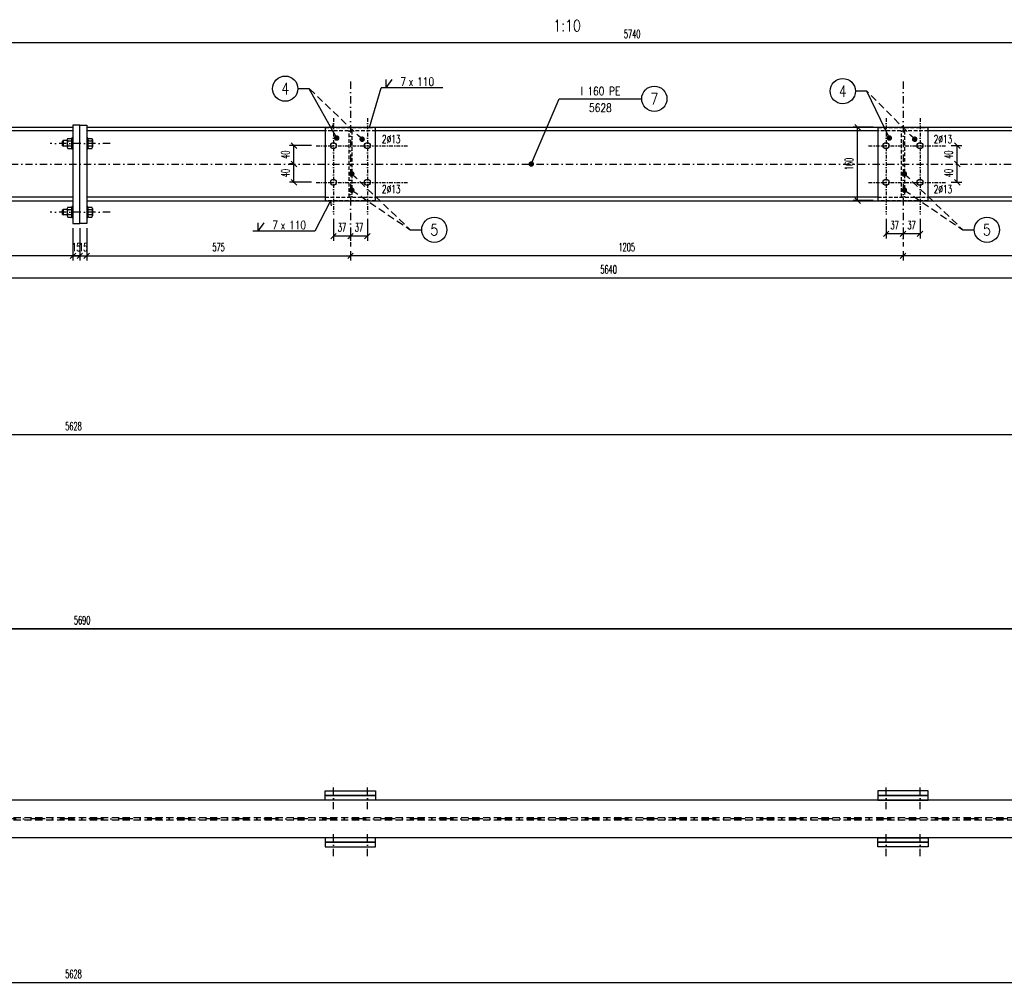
# Model space of a CAD drawing. Header units: millimetres. Extents: x -228255 to 14536, y -140109 to 119945.
# Tile 89 of 123: x -115600 to -113453, y 39264 to 41375. Entities that reach past the tile are written whole.
import ezdxf
from ezdxf.enums import TextEntityAlignment as Align

# ---------------------------------------------------------------- set-up
doc = ezdxf.new("R2010")
doc.units = ezdxf.units.MM
doc.header["$LTSCALE"] = 2.5
for name, pattern in [('DASHDOT', [25.4, 12.7, -6.35, 0, -6.35]), ('DASHDOT2', [12.7, 6.35, -3.175, 0, -3.175]), ('DASHED', [19.05, 12.7, -6.35]), ('DASHED2', [9.525, 6.35, -3.175])]:
    doc.linetypes.add(name, pattern=pattern)
for name, color, linetype in [('Gruba', 6, 'Continuous'), ('Laczniki', 30, 'Continuous'), ('Opisy_stal', 7, 'Continuous'), ('Osie', 134, 'DASHDOT'), ('Osie_stal', 221, 'DASHDOT2'), ('stal', 4, 'Continuous'), ('Stal_nw', 181, 'DASHED2'), ('Tekst', 31, 'Continuous'), ('Wymiary', 86, 'Continuous')]:
    doc.layers.add(name, color=color, linetype=linetype)
doc.styles.get("Standard").update_dxf_attribs({"font": 'romans.shx', "width": 0.65})
doc.styles.add('style1', font='romand.shx', dxfattribs={"width": 0.8})
doc.styles.add('style3', font='romans.shx', dxfattribs={"width": 0.5})
doc.dimstyles.new('Skala_10', dxfattribs={"dimtxt": 18, "dimasz": 12, "dimexe": 10, "dimexo": 10, "dimgap": 10, "dimtad": 1, "dimdec": 0, "dimdsep": 46, "dimtxsty": 'style3', "dimblk": 'OBLIQUE', "dimcen": 0, "dimdle": 1, "dimclrd": 256, "dimclre": 256, "dimclrt": 31, "dimadec": 1, "dimazin": 0, "dimtfac": 1, "dimtdec": 0, "dimtix": 1, "dimtmove": 2, "dimatfit": 0, "dimldrblk": 'DOT', "dimfxl": 1, "dimtolj": 1, "dimtzin": 0, "dimlwd": -1, "dimlwe": -1, "dimarcsym": 0})
doc.dimstyles.new('Skala_10$7', dxfattribs={"dimscale": 0, "dimtxt": 18, "dimasz": 12, "dimexe": 10, "dimexo": 15, "dimgap": 5, "dimtad": 1, "dimdec": 0, "dimrnd": 0.5, "dimzin": 9, "dimdsep": 46, "dimtxsty": 'Standard', "dimblk1": 'OBLIQUE', "dimblk2": 'OBLIQUE', "dimsah": 1, "dimcen": 10, "dimdle": 10, "dimclrt": 31, "dimadec": 0, "dimazin": 0, "dimtfac": 1, "dimtdec": 0, "dimtmove": 2, "dimatfit": 3, "dimldrblk": 'DOT', "dimfxl": 1, "dimtolj": 1, "dimtzin": 9, "dimarcsym": 0})

# ---------------------------------------------------------------- blocks, each defined once
blk = doc.blocks.new('_Oblique')
at = {"color": 0, "linetype": 'ByBlock', "lineweight": -2}
blk.add_line((-0.5, -0.5), (0.5, 0.5), dxfattribs=at)
blk = doc.blocks.new('*D241')
at = {"layer": 'Defpoints', "color": 0, "ltscale": 0.5, "transparency": 16777216}
for p in [(-113674, 40880.1), (-112619, 40890.8), (-113674, 40859.6)]:
    blk.add_point(p, dxfattribs=at)
at = {"layer": 'Wymiary', "ltscale": 0.5, "transparency": 16777216}
for p, q in [((-112619, 40880.8), (-112619, 40849.6)), ((-112618, 40859.6), (-113675, 40859.6)), ((-113674, 40870.1), (-113674, 40849.6))]:
    blk.add_line(p, q, dxfattribs=at)
at = {"layer": 'Wymiary', "ltscale": 0.5, "transparency": 16777216, "xscale": 12, "yscale": 12, "zscale": 12, "rotation": 180}
blk.add_blockref('_Oblique', (-113674, 40859.6), dxfattribs=at)
at = {"layer": 'Wymiary', "ltscale": 0.5, "transparency": 16777216, "xscale": 12, "yscale": 12, "zscale": 12}
blk.add_blockref('_Oblique', (-112619, 40859.6), dxfattribs=at)
at = {"layer": 'Wymiary', "color": 31, "ltscale": 0.5, "transparency": 16777216, "insert": (-113146.5, 40878.6), "char_height": 18, "attachment_point": 5, "style": 'style3'}
blk.add_mtext('\\A1;1055', dxfattribs=at)
blk = doc.blocks.new('_Dot')
at = {"color": 0, "linetype": 'ByBlock', "lineweight": -2}
blk.add_line((-0.5, 0), (-1, 0), dxfattribs=at)
at = {"color": 0, "linetype": 'ByBlock', "const_width": 0.5}
blk.add_lwpolyline([(-0.25, 0, 1), (0.25, 0, 1)], format="xyb", close=True, dxfattribs=at)
blk = doc.blocks.new('*D242')
at = {"layer": 'Defpoints', "color": 0, "ltscale": 0.5, "transparency": 16777216}
for p in [(-114879, 40880.1), (-113674, 40880.1), (-114879, 40859.6)]:
    blk.add_point(p, dxfattribs=at)
at = {"layer": 'Wymiary', "ltscale": 0.5, "transparency": 16777216}
for p, q in [((-113673, 40859.6), (-114880, 40859.6)), ((-114879, 40870.1), (-114879, 40849.6)), ((-113674, 40870.1), (-113674, 40849.6))]:
    blk.add_line(p, q, dxfattribs=at)
at = {"layer": 'Wymiary', "ltscale": 0.5, "transparency": 16777216, "xscale": 12, "yscale": 12, "zscale": 12, "rotation": 180}
blk.add_blockref('_Oblique', (-114879, 40859.6), dxfattribs=at)
at = {"layer": 'Wymiary', "ltscale": 0.5, "transparency": 16777216, "xscale": 12, "yscale": 12, "zscale": 12}
blk.add_blockref('_Oblique', (-113674, 40859.6), dxfattribs=at)
at = {"layer": 'Wymiary', "color": 31, "ltscale": 0.5, "transparency": 16777216, "insert": (-114276.5, 40878.6), "char_height": 18, "attachment_point": 5, "style": 'style3'}
blk.add_mtext('\\A1;1205', dxfattribs=at)
blk = doc.blocks.new('*D243')
at = {"layer": 'Defpoints', "color": 0, "ltscale": 0.5, "transparency": 16777216}
for p in [(-118297, 40976.1), (-115484, 40930.1), (-118297, 40859.6)]:
    blk.add_point(p, dxfattribs=at)
at = {"layer": 'Wymiary', "ltscale": 0.5, "transparency": 16777216}
for p, q in [((-118297, 40966.1), (-118297, 40849.6)), ((-115484, 40920.1), (-115484, 40849.6)), ((-115483, 40859.6), (-118298, 40859.6))]:
    blk.add_line(p, q, dxfattribs=at)
at = {"layer": 'Wymiary', "ltscale": 0.5, "transparency": 16777216, "xscale": 12, "yscale": 12, "zscale": 12, "rotation": 180}
blk.add_blockref('_Oblique', (-118297, 40859.6), dxfattribs=at)
at = {"layer": 'Wymiary', "ltscale": 0.5, "transparency": 16777216, "xscale": 12, "yscale": 12, "zscale": 12}
blk.add_blockref('_Oblique', (-115484, 40859.6), dxfattribs=at)
at = {"layer": 'Wymiary', "color": 31, "ltscale": 0.5, "transparency": 16777216, "insert": (-116890.5, 40878.6), "char_height": 18, "attachment_point": 5, "style": 'style3'}
blk.add_mtext('\\A1;2813', dxfattribs=at)
blk = doc.blocks.new('*D245')
at = {"layer": 'Defpoints', "color": 0, "ltscale": 0.5, "transparency": 16777216}
for p in [(-113637, 40950.1), (-113674, 40921.7), (-113674, 40907.7)]:
    blk.add_point(p, dxfattribs=at)
at = {"layer": 'Wymiary', "ltscale": 0.5, "transparency": 16777216}
for p, q in [((-113637, 40940.1), (-113637, 40897.7)), ((-113636, 40907.7), (-113675, 40907.7)), ((-113674, 40911.7), (-113674, 40897.7))]:
    blk.add_line(p, q, dxfattribs=at)
at = {"layer": 'Wymiary', "ltscale": 0.5, "transparency": 16777216, "xscale": 12, "yscale": 12, "zscale": 12, "rotation": 180}
blk.add_blockref('_Oblique', (-113674, 40907.7), dxfattribs=at)
at = {"layer": 'Wymiary', "ltscale": 0.5, "transparency": 16777216, "xscale": 12, "yscale": 12, "zscale": 12}
blk.add_blockref('_Oblique', (-113637, 40907.7), dxfattribs=at)
at = {"layer": 'Wymiary', "color": 31, "ltscale": 0.5, "transparency": 16777216, "insert": (-113655.5, 40926.7), "char_height": 18, "attachment_point": 5, "style": 'style3'}
blk.add_mtext('\\A1;37', dxfattribs=at)
blk = doc.blocks.new('*D246')
at = {"layer": 'Defpoints', "color": 0, "ltscale": 0.5, "transparency": 16777216}
for p in [(-113711, 40950.1), (-113711, 40907.7), (-113674, 40921.7)]:
    blk.add_point(p, dxfattribs=at)
at = {"layer": 'Wymiary', "ltscale": 0.5, "transparency": 16777216}
for p, q in [((-113711, 40940.1), (-113711, 40897.7)), ((-113673, 40907.7), (-113712, 40907.7)), ((-113674, 40911.7), (-113674, 40897.7))]:
    blk.add_line(p, q, dxfattribs=at)
at = {"layer": 'Wymiary', "ltscale": 0.5, "transparency": 16777216, "xscale": 12, "yscale": 12, "zscale": 12, "rotation": 180}
blk.add_blockref('_Oblique', (-113711, 40907.7), dxfattribs=at)
at = {"layer": 'Wymiary', "ltscale": 0.5, "transparency": 16777216, "xscale": 12, "yscale": 12, "zscale": 12}
blk.add_blockref('_Oblique', (-113674, 40907.7), dxfattribs=at)
at = {"layer": 'Wymiary', "color": 31, "ltscale": 0.5, "transparency": 16777216, "insert": (-113692.5, 40926.7), "char_height": 18, "attachment_point": 5, "style": 'style3'}
blk.add_mtext('\\A1;37', dxfattribs=at)
blk = doc.blocks.new('*D247')
at = {"layer": 'Defpoints', "color": 0, "ltscale": 0.5, "transparency": 16777216}
for p in [(-114842, 40950.1), (-114879, 40918.9), (-114879, 40902.7)]:
    blk.add_point(p, dxfattribs=at)
at = {"layer": 'Wymiary', "ltscale": 0.5, "transparency": 16777216}
for p, q in [((-114842, 40940.1), (-114842, 40892.7)), ((-114841, 40902.7), (-114880, 40902.7)), ((-114879, 40908.9), (-114879, 40892.7))]:
    blk.add_line(p, q, dxfattribs=at)
at = {"layer": 'Wymiary', "ltscale": 0.5, "transparency": 16777216, "xscale": 12, "yscale": 12, "zscale": 12, "rotation": 180}
blk.add_blockref('_Oblique', (-114879, 40902.7), dxfattribs=at)
at = {"layer": 'Wymiary', "ltscale": 0.5, "transparency": 16777216, "xscale": 12, "yscale": 12, "zscale": 12}
blk.add_blockref('_Oblique', (-114842, 40902.7), dxfattribs=at)
at = {"layer": 'Wymiary', "color": 31, "ltscale": 0.5, "transparency": 16777216, "insert": (-114860.5, 40921.7), "char_height": 18, "attachment_point": 5, "style": 'style3'}
blk.add_mtext('\\A1;37', dxfattribs=at)
blk = doc.blocks.new('*D248')
at = {"layer": 'Defpoints', "color": 0, "ltscale": 0.5, "transparency": 16777216}
for p in [(-114916, 40950.1), (-114916, 40902.7), (-114879, 40918.9)]:
    blk.add_point(p, dxfattribs=at)
at = {"layer": 'Wymiary', "ltscale": 0.5, "transparency": 16777216}
for p, q in [((-114916, 40940.1), (-114916, 40892.7)), ((-114878, 40902.7), (-114917, 40902.7)), ((-114879, 40908.9), (-114879, 40892.7))]:
    blk.add_line(p, q, dxfattribs=at)
at = {"layer": 'Wymiary', "ltscale": 0.5, "transparency": 16777216, "xscale": 12, "yscale": 12, "zscale": 12, "rotation": 180}
blk.add_blockref('_Oblique', (-114916, 40902.7), dxfattribs=at)
at = {"layer": 'Wymiary', "ltscale": 0.5, "transparency": 16777216, "xscale": 12, "yscale": 12, "zscale": 12}
blk.add_blockref('_Oblique', (-114879, 40902.7), dxfattribs=at)
at = {"layer": 'Wymiary', "color": 31, "ltscale": 0.5, "transparency": 16777216, "insert": (-114897.5, 40921.7), "char_height": 18, "attachment_point": 5, "style": 'style3'}
blk.add_mtext('\\A1;37', dxfattribs=at)
blk = doc.blocks.new('*D249')
at = {"layer": 'Defpoints', "color": 0, "ltscale": 0.5, "transparency": 16777216}
for p in [(-113555.8, 41060.1), (-113555.8, 41060.1), (-113579, 41020.1)]:
    blk.add_point(p, dxfattribs=at)
at = {"layer": 'Wymiary', "ltscale": 0.5, "transparency": 16777216}
for p, q in [((-113555.8, 41019.1), (-113555.8, 41061.1)), ((-113569, 41020.1), (-113545.8, 41020.1))]:
    blk.add_line(p, q, dxfattribs=at)
at = {"layer": 'Wymiary', "ltscale": 0.5, "transparency": 16777216, "xscale": 12, "yscale": 12, "zscale": 12}
for p, rotation in [((-113555.8, 41060.1), 90), ((-113555.8, 41020.1), 270)]:
    blk.add_blockref('_Oblique', p, dxfattribs=dict(at, rotation=rotation))
at = {"layer": 'Wymiary', "color": 31, "ltscale": 0.5, "transparency": 16777216, "insert": (-113574.8, 41040.1), "char_height": 18, "attachment_point": 5, "rotation": 90, "style": 'style3'}
blk.add_mtext('\\A1;40', dxfattribs=at)
blk = doc.blocks.new('*D250')
at = {"layer": 'Defpoints', "color": 0, "ltscale": 0.5, "transparency": 16777216}
for p in [(-113579, 41100.1), (-113555.8, 41100.1), (-113555.8, 41060.1)]:
    blk.add_point(p, dxfattribs=at)
at = {"layer": 'Wymiary', "ltscale": 0.5, "transparency": 16777216}
for p, q in [((-113569, 41100.1), (-113545.8, 41100.1)), ((-113555.8, 41059.1), (-113555.8, 41101.1))]:
    blk.add_line(p, q, dxfattribs=at)
at = {"layer": 'Wymiary', "ltscale": 0.5, "transparency": 16777216, "xscale": 12, "yscale": 12, "zscale": 12}
for p, rotation in [((-113555.8, 41100.1), 90), ((-113555.8, 41060.1), 270)]:
    blk.add_blockref('_Oblique', p, dxfattribs=dict(at, rotation=rotation))
at = {"layer": 'Wymiary', "color": 31, "ltscale": 0.5, "transparency": 16777216, "insert": (-113574.8, 41080.1), "char_height": 18, "attachment_point": 5, "rotation": 90, "style": 'style3'}
blk.add_mtext('\\A1;40', dxfattribs=at)
blk = doc.blocks.new('*D251')
at = {"layer": 'Defpoints', "color": 0, "ltscale": 0.5, "transparency": 16777216}
for p in [(-115002.1, 41060.1), (-114995.4, 41060.1), (-114954, 41020.1)]:
    blk.add_point(p, dxfattribs=at)
at = {"layer": 'Wymiary', "ltscale": 0.5, "transparency": 16777216}
for p, q in [((-115005.4, 41060.1), (-115012.1, 41060.1)), ((-115002.1, 41019.1), (-115002.1, 41061.1)), ((-114964, 41020.1), (-115012.1, 41020.1))]:
    blk.add_line(p, q, dxfattribs=at)
at = {"layer": 'Wymiary', "ltscale": 0.5, "transparency": 16777216, "xscale": 12, "yscale": 12, "zscale": 12}
for p, rotation in [((-115002.1, 41060.1), 90), ((-115002.1, 41020.1), 270)]:
    blk.add_blockref('_Oblique', p, dxfattribs=dict(at, rotation=rotation))
at = {"layer": 'Wymiary', "color": 31, "ltscale": 0.5, "transparency": 16777216, "insert": (-115021.1, 41040.1), "char_height": 18, "attachment_point": 5, "rotation": 90, "style": 'style3'}
blk.add_mtext('\\A1;40', dxfattribs=at)
blk = doc.blocks.new('*D252')
at = {"layer": 'Defpoints', "color": 0, "ltscale": 0.5, "transparency": 16777216}
for p in [(-115002.1, 41100.1), (-114954, 41100.1), (-114995.4, 41060.1)]:
    blk.add_point(p, dxfattribs=at)
at = {"layer": 'Wymiary', "ltscale": 0.5, "transparency": 16777216}
for p, q in [((-114964, 41100.1), (-115012.1, 41100.1)), ((-115002.1, 41059.1), (-115002.1, 41101.1)), ((-115005.4, 41060.1), (-115012.1, 41060.1))]:
    blk.add_line(p, q, dxfattribs=at)
at = {"layer": 'Wymiary', "ltscale": 0.5, "transparency": 16777216, "xscale": 12, "yscale": 12, "zscale": 12}
for p, rotation in [((-115002.1, 41100.1), 90), ((-115002.1, 41060.1), 270)]:
    blk.add_blockref('_Oblique', p, dxfattribs=dict(at, rotation=rotation))
at = {"layer": 'Wymiary', "color": 31, "ltscale": 0.5, "transparency": 16777216, "insert": (-115021.1, 41080.1), "char_height": 18, "attachment_point": 5, "rotation": 90, "style": 'style3'}
blk.add_mtext('\\A1;40', dxfattribs=at)
blk = doc.blocks.new('Op_el_prawy')
at = {"color": 7}
blk.add_line((0, 0), (180, 0), dxfattribs=at)
blk.add_circle((207.5, 0), 27.5, dxfattribs=at)
at = {"color": 31, "width": 0.8}
for tag, p in [('ZK_120X120X5', (90, 7.803)), ('1000', (90, -28.62))]:
    blk.add_attdef(tag, text='', height=18, dxfattribs=at).set_placement(p, align=Align.CENTER)
blk.add_attdef('22', text='', height=25, dxfattribs=at).set_placement((207.5, 0), align=Align.MIDDLE)
blk = doc.blocks.new('*D253')
at = {"layer": 'Defpoints', "color": 0, "ltscale": 0.5, "transparency": 16777216}
for p in [(-113773, 41140.1), (-113729, 41140.1), (-113729, 40980.1)]:
    blk.add_point(p, dxfattribs=at)
at = {"layer": 'Wymiary', "ltscale": 0.5, "transparency": 16777216}
for p, q in [((-113739, 41140.1), (-113783, 41140.1)), ((-113773, 40979.1), (-113773, 41141.1)), ((-113739, 40980.1), (-113783, 40980.1))]:
    blk.add_line(p, q, dxfattribs=at)
at = {"layer": 'Wymiary', "ltscale": 0.5, "transparency": 16777216, "xscale": 12, "yscale": 12, "zscale": 12}
for p, rotation in [((-113773, 41140.1), 90), ((-113773, 40980.1), 270)]:
    blk.add_blockref('_Oblique', p, dxfattribs=dict(at, rotation=rotation))
at = {"layer": 'Wymiary', "color": 31, "ltscale": 0.5, "transparency": 16777216, "insert": (-113792, 41060.1), "char_height": 18, "attachment_point": 5, "rotation": 90, "style": 'style3'}
blk.add_mtext('\\A1;160', dxfattribs=at)
blk = doc.blocks.new('Elem_prawy')
at = {"color": 7}
blk.add_line((0, 0), (25, 0), dxfattribs=at)
blk.add_circle((52.5, 0), 27.5, dxfattribs=at)
at = {"color": 31, "width": 0.8}
blk.add_attdef('22', text='', height=25, dxfattribs=at).set_placement((52.5, 0), align=Align.MIDDLE)
blk = doc.blocks.new('pol_V_lewa')
at = {"color": 7}
for p, q in [((0, 0), (-135, 0)), ((-124, 0), (-110.5, 18)), ((-124, 0), (-124, 18))]:
    blk.add_line(p, q, dxfattribs=at)
at = {"color": 31, "width": 0.8}
blk.add_text('x', height=18, dxfattribs=at).set_placement((-74.9, 4.5))
blk.add_attdef('22', text='', height=18, dxfattribs=at).set_placement((-80.5, 4.5), align=Align.RIGHT)
blk.add_attdef('9999', (-56.2, 4.5), '', height=18, dxfattribs=at)
blk = doc.blocks.new('pol_V_prawa')
at = {"color": 7}
for p, q in [((135, 0), (0, 0)), ((11, 0), (24.5, 18)), ((11, 0), (11, 18))]:
    blk.add_line(p, q, dxfattribs=at)
at = {"color": 31, "width": 0.8}
blk.add_text('x', height=18, dxfattribs=at).set_placement((60.1, 4.5))
blk.add_attdef('22', text='', height=18, dxfattribs=at).set_placement((54.5, 4.5), align=Align.RIGHT)
blk.add_attdef('9999', (78.8, 4.5), '', height=18, dxfattribs=at)
blk = doc.blocks.new('Elem_lewy')
at = {"color": 7}
blk.add_line((0, 0), (-25, 0), dxfattribs=at)
blk.add_circle((-52.5, 0), 27.5, dxfattribs=at)
at = {"color": 31, "width": 0.8}
blk.add_attdef('22', text='', height=25, dxfattribs=at).set_placement((-52.5, 0), align=Align.MIDDLE)
blk = doc.blocks.new('*D261')
at = {"layer": 'Defpoints', "color": 0, "ltscale": 0.5, "transparency": 16777216}
for p in [(-118309, 40976.1), (-112669, 40826.3), (-118309, 40811)]:
    blk.add_point(p, dxfattribs=at)
at = {"layer": 'Wymiary', "ltscale": 0.5, "transparency": 16777216}
for p, q in [((-118309, 40966.1), (-118309, 40801)), ((-112669, 40816.3), (-112669, 40801)), ((-112668, 40811), (-118310, 40811))]:
    blk.add_line(p, q, dxfattribs=at)
at = {"layer": 'Wymiary', "ltscale": 0.5, "transparency": 16777216, "xscale": 12, "yscale": 12, "zscale": 12, "rotation": 180}
blk.add_blockref('_Oblique', (-118309, 40811), dxfattribs=at)
at = {"layer": 'Wymiary', "ltscale": 0.5, "transparency": 16777216, "xscale": 12, "yscale": 12, "zscale": 12}
blk.add_blockref('_Oblique', (-112669, 40811), dxfattribs=at)
at = {"layer": 'Wymiary', "color": 31, "ltscale": 0.5, "transparency": 16777216, "insert": (-114316, 40830), "char_height": 18, "attachment_point": 5, "style": 'style3'}
blk.add_mtext('\\A1;5640', dxfattribs=at)
blk = doc.blocks.new('*D263')
at = {"layer": 'Defpoints', "color": 0, "ltscale": 0.5, "transparency": 16777216}
for p in [(-118309, 40976.1), (-112619, 40090), (-118309, 40045.7)]:
    blk.add_point(p, dxfattribs=at)
at = {"layer": 'Wymiary', "ltscale": 0.5, "transparency": 16777216}
for p, q in [((-118309, 40966.1), (-118309, 40035.7)), ((-112619, 40080), (-112619, 40035.7)), ((-112618, 40045.7), (-118310, 40045.7))]:
    blk.add_line(p, q, dxfattribs=at)
at = {"layer": 'Wymiary', "ltscale": 0.5, "transparency": 16777216, "xscale": 12, "yscale": 12, "zscale": 12, "rotation": 180}
blk.add_blockref('_Oblique', (-118309, 40045.7), dxfattribs=at)
at = {"layer": 'Wymiary', "ltscale": 0.5, "transparency": 16777216, "xscale": 12, "yscale": 12, "zscale": 12}
blk.add_blockref('_Oblique', (-112619, 40045.7), dxfattribs=at)
at = {"layer": 'Wymiary', "color": 31, "ltscale": 0.5, "transparency": 16777216, "insert": (-115464, 40064.7), "char_height": 18, "attachment_point": 5, "style": 'style3'}
blk.add_mtext('\\A1;5690', dxfattribs=at)
blk = doc.blocks.new('*D264')
at = {"layer": 'Defpoints', "color": 0, "ltscale": 0.5, "transparency": 16777216}
for p in [(-118309, 40976.1), (-112619, 40090), (-112619, 40045.7)]:
    blk.add_point(p, dxfattribs=at)
at = {"layer": 'Wymiary', "ltscale": 0.5, "transparency": 16777216}
for p, q in [((-118309, 40966.1), (-118309, 40035.7)), ((-112619, 40080), (-112619, 40035.7)), ((-118310, 40045.7), (-112618, 40045.7))]:
    blk.add_line(p, q, dxfattribs=at)
at = {"layer": 'Wymiary', "ltscale": 0.5, "transparency": 16777216, "xscale": 12, "yscale": 12, "zscale": 12, "rotation": 180}
blk.add_blockref('_Oblique', (-118309, 40045.7), dxfattribs=at)
at = {"layer": 'Wymiary', "ltscale": 0.5, "transparency": 16777216, "xscale": 12, "yscale": 12, "zscale": 12}
blk.add_blockref('_Oblique', (-112619, 40045.7), dxfattribs=at)
at = {"layer": 'Wymiary', "color": 31, "ltscale": 0.5, "transparency": 16777216, "insert": (-115464, 40064.7), "char_height": 18, "attachment_point": 5, "style": 'style3'}
blk.add_mtext('\\A1;5690', dxfattribs=at)
blk = doc.blocks.new('*D265')
at = {"layer": 'Defpoints', "color": 0, "ltscale": 0.5, "transparency": 16777216}
for p in [(-118309, 41324.6), (-118309, 41145.1), (-112569, 41155.1)]:
    blk.add_point(p, dxfattribs=at)
at = {"layer": 'Wymiary', "ltscale": 0.5, "transparency": 16777216}
for p, q in [((-118309, 41155.1), (-118309, 41334.6)), ((-112569, 41165.1), (-112569, 41334.6)), ((-112568, 41324.6), (-118310, 41324.6))]:
    blk.add_line(p, q, dxfattribs=at)
at = {"layer": 'Wymiary', "ltscale": 0.5, "transparency": 16777216, "xscale": 12, "yscale": 12, "zscale": 12, "rotation": 180}
blk.add_blockref('_Oblique', (-118309, 41324.6), dxfattribs=at)
at = {"layer": 'Wymiary', "ltscale": 0.5, "transparency": 16777216, "xscale": 12, "yscale": 12, "zscale": 12}
blk.add_blockref('_Oblique', (-112569, 41324.6), dxfattribs=at)
at = {"layer": 'Wymiary', "color": 31, "ltscale": 0.5, "transparency": 16777216, "insert": (-114264.7, 41343.6), "char_height": 18, "attachment_point": 5, "style": 'style3'}
blk.add_mtext('\\A1;5740', dxfattribs=at)
blk = doc.blocks.new('*D266')
at = {"layer": 'Defpoints', "color": 0, "ltscale": 0.5, "transparency": 16777216}
for p in [(-118297, 40976.1), (-112669, 40980.1), (-118297, 40469.1)]:
    blk.add_point(p, dxfattribs=at)
at = {"layer": 'Wymiary', "ltscale": 0.5, "transparency": 16777216}
for p, q in [((-118297, 40966.1), (-118297, 40459.1)), ((-112669, 40970.1), (-112669, 40459.1)), ((-112668, 40469.1), (-118298, 40469.1))]:
    blk.add_line(p, q, dxfattribs=at)
at = {"layer": 'Wymiary', "ltscale": 0.5, "transparency": 16777216, "xscale": 12, "yscale": 12, "zscale": 12, "rotation": 180}
blk.add_blockref('_Oblique', (-118297, 40469.1), dxfattribs=at)
at = {"layer": 'Wymiary', "ltscale": 0.5, "transparency": 16777216, "xscale": 12, "yscale": 12, "zscale": 12}
blk.add_blockref('_Oblique', (-112669, 40469.1), dxfattribs=at)
at = {"layer": 'Wymiary', "color": 31, "ltscale": 0.5, "transparency": 16777216, "insert": (-115483, 40488.1), "char_height": 18, "attachment_point": 5, "style": 'style3'}
blk.add_mtext('\\A1;5628', dxfattribs=at)
blk = doc.blocks.new('*D279')
at = {"ltscale": 0.5, "transparency": 16777216}
for p, q in [((-118297, 39571.2), (-118297, 39263.9)), ((-112669, 39580.2), (-112669, 39263.9)), ((-112668, 39273.9), (-118298, 39273.9))]:
    blk.add_line(p, q, dxfattribs=at)
at = {"layer": 'Defpoints', "color": 0, "ltscale": 0.5, "transparency": 16777216}
for p in [(-118297, 39581.2), (-112669, 39590.2), (-118297, 39273.9)]:
    blk.add_point(p, dxfattribs=at)
at = {"ltscale": 0.5, "transparency": 16777216, "xscale": 12, "yscale": 12, "zscale": 12, "rotation": 180}
blk.add_blockref('_Oblique', (-118297, 39273.9), dxfattribs=at)
at = {"ltscale": 0.5, "transparency": 16777216, "xscale": 12, "yscale": 12, "zscale": 12}
blk.add_blockref('_Oblique', (-112669, 39273.9), dxfattribs=at)
at = {"color": 31, "ltscale": 0.5, "transparency": 16777216, "insert": (-115483, 39292.9), "char_height": 18, "attachment_point": 5, "style": 'style3'}
blk.add_mtext('\\A1;5628', dxfattribs=at)
blk = doc.blocks.new('nakretkaM12')
at = {"ltscale": 0.2}
for p, q in [((-10, 8.2), (-10, 5.5)), ((-10, 5.5), (-10, -5.5)), ((-9, 11), (-1, 11)), ((-9, 5.5), (-1, 5.5)), ((0, 8.2), (0, 5.5)), ((0, 5.5), (0, -5.5)), ((-10, -5.5), (-10, -8.2)), ((-9, -5.5), (-1, -5.5)), ((-9, -11), (-1, -11)), ((0, -5.5), (0, -8.2))]:
    blk.add_line(p, q, dxfattribs=at)
for centre, radius, start, end in [((-5.7, 8.2), 4.26, 139.932, 220.068), ((5.5, 0), 15.5, 159.3345, 200.6655), ((-4.3, 8.2), 4.26, 319.932, 40.068), ((-15.5, 0), 15.5, 339.3345, 20.6655), ((-5.7, -8.2), 4.26, 139.932, 220.068), ((-4.3, -8.2), 4.26, 319.932, 40.068)]:
    blk.add_arc(centre, radius, start, end, dxfattribs=at)
blk = doc.blocks.new('*D537')
at = {"layer": 'Defpoints', "color": 0, "ltscale": 0.5, "transparency": 16777216}
for p in [(-115484, 40930.1), (-115469, 40930.1), (-115469, 40859.6)]:
    blk.add_point(p, dxfattribs=at)
at = {"layer": 'Wymiary', "ltscale": 0.5, "transparency": 16777216}
for p, q in [((-115484, 40920.1), (-115484, 40849.6)), ((-115469, 40920.1), (-115469, 40849.6)), ((-115484, 40859.6), (-115496, 40859.6)), ((-115484, 40859.6), (-115469, 40859.6)), ((-115469, 40859.6), (-115457, 40859.6))]:
    blk.add_line(p, q, dxfattribs=at)
at = {"layer": 'Wymiary', "ltscale": 0.5, "transparency": 16777216, "xscale": 12, "yscale": 12, "zscale": 12}
blk.add_blockref('_Oblique', (-115484, 40859.6), dxfattribs=at)
at = {"layer": 'Wymiary', "ltscale": 0.5, "transparency": 16777216, "xscale": 12, "yscale": 12, "zscale": 12, "rotation": 180}
blk.add_blockref('_Oblique', (-115469, 40859.6), dxfattribs=at)
at = {"layer": 'Wymiary', "color": 31, "ltscale": 0.5, "transparency": 16777216, "insert": (-115476.5, 40878.6), "char_height": 18, "attachment_point": 5, "style": 'style3'}
blk.add_mtext('\\A1;15', dxfattribs=at)
blk = doc.blocks.new('*D538')
at = {"layer": 'Defpoints', "color": 0, "ltscale": 0.5, "transparency": 16777216}
for p in [(-115469, 40930.1), (-115454, 40930.1), (-115454, 40859.6)]:
    blk.add_point(p, dxfattribs=at)
at = {"layer": 'Wymiary', "ltscale": 0.5, "transparency": 16777216}
for p, q in [((-115469, 40920.1), (-115469, 40849.6)), ((-115454, 40920.1), (-115454, 40849.6)), ((-115469, 40859.6), (-115481, 40859.6)), ((-115469, 40859.6), (-115454, 40859.6)), ((-115454, 40859.6), (-115442, 40859.6))]:
    blk.add_line(p, q, dxfattribs=at)
at = {"layer": 'Wymiary', "ltscale": 0.5, "transparency": 16777216, "xscale": 12, "yscale": 12, "zscale": 12}
blk.add_blockref('_Oblique', (-115469, 40859.6), dxfattribs=at)
at = {"layer": 'Wymiary', "ltscale": 0.5, "transparency": 16777216, "xscale": 12, "yscale": 12, "zscale": 12, "rotation": 180}
blk.add_blockref('_Oblique', (-115454, 40859.6), dxfattribs=at)
at = {"layer": 'Wymiary', "color": 31, "ltscale": 0.5, "transparency": 16777216, "insert": (-115461.5, 40878.6), "char_height": 18, "attachment_point": 5, "style": 'style3'}
blk.add_mtext('\\A1;15', dxfattribs=at)
blk = doc.blocks.new('*D539')
at = {"layer": 'Defpoints', "color": 0, "ltscale": 0.5, "transparency": 16777216}
for p in [(-115454, 40930.1), (-114879, 40880.1), (-114879, 40859.6)]:
    blk.add_point(p, dxfattribs=at)
at = {"layer": 'Wymiary', "ltscale": 0.5, "transparency": 16777216}
for p, q in [((-115454, 40920.1), (-115454, 40849.6)), ((-115455, 40859.6), (-114878, 40859.6)), ((-114879, 40870.1), (-114879, 40849.6))]:
    blk.add_line(p, q, dxfattribs=at)
at = {"layer": 'Wymiary', "ltscale": 0.5, "transparency": 16777216, "xscale": 12, "yscale": 12, "zscale": 12, "rotation": 180}
blk.add_blockref('_Oblique', (-115454, 40859.6), dxfattribs=at)
at = {"layer": 'Wymiary', "ltscale": 0.5, "transparency": 16777216, "xscale": 12, "yscale": 12, "zscale": 12}
blk.add_blockref('_Oblique', (-114879, 40859.6), dxfattribs=at)
at = {"layer": 'Wymiary', "color": 31, "ltscale": 0.5, "transparency": 16777216, "insert": (-115166.5, 40878.6), "char_height": 18, "attachment_point": 5, "style": 'style3'}
blk.add_mtext('\\A1;575', dxfattribs=at)

msp = doc.modelspace()

# ---------------------------------------------------------------- linework, layer by layer
at = {"layer": 'Laczniki', "ltscale": 0.5}
for p, q in [((-115506.55, 41110.06), (-115505.55, 41111.06)), ((-115506.55, 41100.06), (-115506.55, 41110.06)), ((-115506.55, 41100.06), (-115505.55, 41099.06)), ((-115496.55, 41111.06), (-115505.55, 41111.06)), ((-115505.55, 41111.06), (-115505.55, 41099.06)), ((-115496.55, 41099.06), (-115505.55, 41099.06)), ((-115506.55, 40960.06), (-115505.55, 40961.06)), ((-115506.55, 40950.06), (-115506.55, 40960.06)), ((-115506.55, 40950.06), (-115505.55, 40949.06)), ((-115496.55, 40961.06), (-115505.55, 40961.06)), ((-115505.55, 40961.06), (-115505.55, 40949.06)), ((-115496.55, 40949.06), (-115505.55, 40949.06))]:
    msp.add_line(p, q, dxfattribs=at)
for points in [[(-115486.55, 41093.06), (-115484.05, 41093.06), (-115484.05, 41117.06), (-115486.55, 41117.06)], [(-115454.05, 41093.06), (-115451.55, 41093.06), (-115451.55, 41117.06), (-115454.05, 41117.06)], [(-115486.55, 40943.06), (-115484.05, 40943.06), (-115484.05, 40967.06), (-115486.55, 40967.06)], [(-115454.05, 40943.06), (-115451.55, 40943.06), (-115451.55, 40967.06), (-115454.05, 40967.06)]]:
    msp.add_lwpolyline(points, close=True, dxfattribs=at)
at = {"layer": 'Opisy_stal', "ltscale": 0.5}
for p, q in [((-114837.17, 41140.06), (-114812.27, 41226.4)), ((-114916.26, 41146.44), (-114920.92, 41140.06)), ((-114922.64, 40980.06), (-114956.49, 40913.36)), ((-114922.64, 40980.06), (-114921.08, 40968.6))]:
    msp.add_line(p, q, dxfattribs=at)
at = {"layer": 'Osie', "ltscale": 0.5}
for p, q in [((-114879.05, 41240.06), (-114879.05, 40880.06)), ((-113674.05, 41240.06), (-113674.05, 40880.06)), ((-115403.05, 41105.06), (-115534.05, 41105.06)), ((-118518.05, 41060.06), (-112419.05, 41060.06)), ((-115403.05, 40955.06), (-115534.05, 40955.06))]:
    msp.add_line(p, q, dxfattribs=at)
at = {"layer": 'Osie'}
msp.add_line((-112619.05, 39631.25), (-118319.05, 39631.25), dxfattribs=at)
at = {"layer": 'Osie_stal', "ltscale": 0.5}
for p, q in [((-114916.05, 41160.06), (-114916.05, 40950.06)), ((-114842.05, 41160.06), (-114842.05, 40950.06)), ((-113711.05, 41160.06), (-113711.05, 40950.06)), ((-113637.05, 41160.06), (-113637.05, 40950.06)), ((-114954.05, 41100.06), (-114754.05, 41100.06)), ((-113749.05, 41100.06), (-113579.05, 41100.06)), ((-114954.05, 41020.06), (-114754.05, 41020.06)), ((-113749.05, 41020.06), (-113579.05, 41020.06))]:
    msp.add_line(p, q, dxfattribs=at)
at = {"layer": 'Osie_stal'}
for p, q in [((-114916.05, 39652.25), (-114916.05, 39712.25)), ((-114842.05, 39652.25), (-114842.05, 39712.25)), ((-113711.05, 39652.25), (-113711.05, 39712.25)), ((-113637.05, 39652.25), (-113637.05, 39712.25)), ((-114916.05, 39550.25), (-114916.05, 39610.25)), ((-114842.05, 39550.25), (-114842.05, 39610.25)), ((-113711.05, 39550.25), (-113711.05, 39610.25)), ((-113637.05, 39550.25), (-113637.05, 39610.25))]:
    msp.add_line(p, q, dxfattribs=at)
at = {"layer": 'stal', "ltscale": 0.5}
for p, q in [((-115484.05, 41132.66), (-118297.05, 41132.66)), ((-114934.05, 41132.66), (-115454.05, 41132.66)), ((-113729.05, 41132.66), (-114824.05, 41132.66)), ((-112669.05, 41132.66), (-113619.05, 41132.66)), ((-115484.05, 40987.46), (-118297.05, 40987.46)), ((-114934.05, 40987.46), (-115454.05, 40987.46)), ((-113729.05, 40987.46), (-114824.05, 40987.46)), ((-112669.05, 40987.46), (-113619.05, 40987.46))]:
    msp.add_line(p, q, dxfattribs=at)
at = {"layer": 'stal'}
for p, q in [((-112669.05, 39672.25), (-118297.05, 39672.25)), ((-112669.05, 39590.25), (-118297.05, 39590.25))]:
    msp.add_line(p, q, dxfattribs=at)
at = {"layer": 'stal', "ltscale": 0.5}
for points in [[(-115484.05, 41140.06), (-118297.05, 41140.06)], [(-114934.05, 41140.06), (-115454.05, 41140.06)], [(-113729.05, 41140.06), (-114824.05, 41140.06)], [(-113619.05, 40980.06), (-112669.05, 40980.06), (-112669.05, 41140.06), (-113619.05, 41140.06)], [(-118297.05, 40980.06), (-115484.05, 40980.06)], [(-115454.05, 40980.06), (-114934.05, 40980.06)], [(-114824.05, 40980.06), (-113729.05, 40980.06)]]:
    msp.add_lwpolyline(points, dxfattribs=at)
for points in [[(-115484.05, 40930.06), (-115469.05, 40930.06), (-115469.05, 41145.06), (-115484.05, 41145.06)], [(-115454.05, 40930.06), (-115469.05, 40930.06), (-115469.05, 41145.06), (-115454.05, 41145.06)]]:
    msp.add_lwpolyline(points, close=True, dxfattribs=at)
at = {"layer": 'stal'}
for points in [[(-114824.05, 41140.06), (-114934.05, 41140.06), (-114934.05, 40980.06), (-114824.05, 40980.06)], [(-113619.05, 41140.06), (-113729.05, 41140.06), (-113729.05, 40980.06), (-113619.05, 40980.06)], [(-114934.05, 39692.25), (-114824.05, 39692.25), (-114824.05, 39682.25), (-114934.05, 39682.25)], [(-114934.05, 39682.25), (-114824.05, 39682.25), (-114824.05, 39672.25), (-114934.05, 39672.25)], [(-113619.05, 39692.25), (-113729.05, 39692.25), (-113729.05, 39682.25), (-113619.05, 39682.25)], [(-113619.05, 39682.25), (-113729.05, 39682.25), (-113729.05, 39672.25), (-113619.05, 39672.25)], [(-114934.05, 39580.25), (-114824.05, 39580.25), (-114824.05, 39590.25), (-114934.05, 39590.25)], [(-114934.05, 39570.25), (-114824.05, 39570.25), (-114824.05, 39580.25), (-114934.05, 39580.25)], [(-113619.05, 39580.25), (-113729.05, 39580.25), (-113729.05, 39590.25), (-113619.05, 39590.25)], [(-113619.05, 39570.25), (-113729.05, 39570.25), (-113729.05, 39580.25), (-113619.05, 39580.25)]]:
    msp.add_lwpolyline(points, close=True, dxfattribs=at)
for centre in [(-114916.05, 41100.06), (-114842.05, 41100.06), (-113711.05, 41100.06), (-113637.05, 41100.06), (-114916.05, 41020.06), (-114842.05, 41020.06), (-113711.05, 41020.06), (-113637.05, 41020.06)]:
    msp.add_circle(centre, 6.5, dxfattribs=at)
at = {"layer": 'Stal_nw', "ltscale": 0.5}
for p, q in [((-114934.05, 41140.06), (-114824.05, 41140.06)), ((-113729.05, 41140.06), (-113619.05, 41140.06)), ((-114824.05, 41132.66), (-114934.05, 41132.66)), ((-113619.05, 41132.66), (-113729.05, 41132.66)), ((-114934.05, 40987.46), (-114824.05, 40987.46)), ((-113729.05, 40987.46), (-113619.05, 40987.46)), ((-114824.05, 40980.06), (-114934.05, 40980.06)), ((-113619.05, 40980.06), (-113729.05, 40980.06))]:
    msp.add_line(p, q, dxfattribs=at)
at = {"layer": 'Stal_nw'}
for p, q in [((-112669.05, 39633.75), (-118296.05, 39633.75)), ((-112669.05, 39628.75), (-118296.05, 39628.75))]:
    msp.add_line(p, q, dxfattribs=at)
at = {"layer": 'Stal_nw', "ltscale": 0.5}
for points in [[(-114876.05, 40987.46), (-114882.05, 40987.46), (-114882.05, 41132.66), (-114876.05, 41132.66)], [(-113671.05, 40987.46), (-113677.05, 40987.46), (-113677.05, 41132.66), (-113671.05, 41132.66)]]:
    msp.add_lwpolyline(points, close=True, dxfattribs=at)

# ---------------------------------------------------------------- block references
at = {"layer": 'Laczniki', "ltscale": 0.5}
for p in [(-115486.55, 41105.06), (-115441.55, 41105.06), (-115486.55, 40955.06), (-115441.55, 40955.06)]:
    msp.add_blockref('nakretkaM12', p, dxfattribs=at)
at = {"layer": 'Opisy_stal', "ltscale": 0.5}
for name, p, values in [('Elem_lewy', (-114968.71, 41224.39), {'22': '4'}), ('pol_V_prawa', (-114812.27, 41226.4), {'9999': '110', '22': '7'}), ('Elem_lewy', (-113752.94, 41219.12), {'22': '4'}), ('Op_el_prawy', (-114423.84, 41202.37), {'1000': '5628', 'ZK_120X120X5': 'I 160 PE', '22': '7'}), ('Elem_prawy', (-114748.63, 40916.59), {'22': '5'}), ('Elem_prawy', (-113543.63, 40916.59), {'22': '5'}), ('pol_V_lewa', (-114956.49, 40913.36), {'22': '7', '9999': '110'})]:
    msp.add_blockref(name, p, dxfattribs=at).add_auto_attribs(values)

# ---------------------------------------------------------------- texts
at = {"layer": 'Gruba', "style": 'style1', "width": 0.8}
msp.add_text('1:10', height=25, dxfattribs=at).set_placement((-114406.58, 41374.48), align=Align.TOP_CENTER)
at = {"layer": 'Tekst', "ltscale": 0.5, "width": 0.65}
for p in [(-114810.26, 41105.26), (-113607.21, 41105.26), (-114810.26, 40996.21), (-113607.21, 40996.21)]:
    msp.add_text('2%%C13', height=18, dxfattribs=at).set_placement(p)

# ---------------------------------------------------------------- dimensions: what is measured, and where the dimension line sits
at = {"ltscale": 0.5}
dim = msp.add_linear_dim(base=(-118297.05, 39273.85), p1=(-112669.05, 39590.25), p2=(-118297.05, 39581.25), dimstyle='Skala_10', override={"dimfxl": 0}, dxfattribs=at)
dim.commit()
dim.dimension.update_dxf_attribs({"geometry": '*D279', "text_midpoint": (-115483.05, 39292.85)})
at = {"layer": 'Wymiary', "ltscale": 0.5}
for base, p1, p2, picture, middle in [((-118309.05, 41324.64), (-112569.05, 41155.06), (-118309.05, 41145.06), '*D265', (-114264.72, 41343.64)), ((-118309.05, 40811.01), (-112669.05, 40826.34), (-118309.05, 40976.06), '*D261', (-114316.05, 40830.01))]:
    dim = msp.add_linear_dim(base=base, p1=p1, p2=p2, angle=180, dimstyle='Skala_10', dxfattribs=at)
    dim.commit()
    dim.dimension.update_dxf_attribs({"geometry": picture, "text_midpoint": middle, "dimtype": 160})
for base, p1, p2, angle, picture, middle in [((-113773.03, 41140.06), (-113729.05, 40980.06), (-113729.05, 41140.06), 90, '*D253', (-113792.03, 41060.06)), ((-115002.1, 41100.06), (-114995.38, 41060.06), (-114954.05, 41100.06), 90, '*D252', (-115021.1, 41080.06)), ((-113555.78, 41100.06), (-113555.78, 41060.06), (-113579.05, 41100.06), 90, '*D250', (-113574.78, 41080.06)), ((-115002.1, 41060.06), (-114954.05, 41020.06), (-114995.38, 41060.06), 90, '*D251', (-115021.1, 41040.06)), ((-113555.78, 41060.06), (-113579.05, 41020.06), (-113555.78, 41060.06), 90, '*D249', (-113574.78, 41040.06)), ((-118309.05, 40045.72), (-112619.05, 40090.05), (-118309.05, 40976.06), 180, '*D263', (-115464.05, 40064.72)), ((-112619.05, 40045.72), (-118309.05, 40976.06), (-112619.05, 40090.05), 180, '*D264', (-115464.05, 40064.72)), ((-118297.05, 40859.61), (-115484.05, 40930.06), (-118297.05, 40976.06), 180, '*D243', (-116890.55, 40878.61)), ((-114916.05, 40902.69), (-114879.05, 40918.9), (-114916.05, 40950.06), 180, '*D248', (-114897.55, 40921.69)), ((-114879.05, 40902.69), (-114842.05, 40950.06), (-114879.05, 40918.9), 180, '*D247', (-114860.55, 40921.69)), ((-113711.05, 40907.71), (-113674.05, 40921.67), (-113711.05, 40950.06), 180, '*D246', (-113692.55, 40926.71)), ((-113674.05, 40907.71), (-113637.05, 40950.06), (-113674.05, 40921.67), 180, '*D245', (-113655.55, 40926.71)), ((-114879.05, 40859.61), (-113674.05, 40880.06), (-114879.05, 40880.06), 180, '*D242', (-114276.55, 40878.61)), ((-113674.05, 40859.61), (-112619.05, 40890.8), (-113674.05, 40880.06), 180, '*D241', (-113146.55, 40878.61))]:
    dim = msp.add_linear_dim(base=base, p1=p1, p2=p2, angle=angle, dimstyle='Skala_10', dxfattribs=at)
    dim.commit()
    dim.dimension.update_dxf_attribs({"geometry": picture, "text_midpoint": middle})
for base, p1, p2, picture, middle in [((-118297.05, 40469.11), (-112669.05, 40980.06), (-118297.05, 40976.06), '*D266', (-115483.05, 40488.11)), ((-115469.05, 40859.61), (-115484.05, 40930.06), (-115469.05, 40930.06), '*D537', (-115476.55, 40878.61)), ((-115454.05, 40859.61), (-115469.05, 40930.06), (-115454.05, 40930.06), '*D538', (-115461.55, 40878.61)), ((-114879.05, 40859.61), (-115454.05, 40930.06), (-114879.05, 40880.06), '*D539', (-115166.55, 40878.61))]:
    dim = msp.add_linear_dim(base=base, p1=p1, p2=p2, dimstyle='Skala_10', dxfattribs=at)
    dim.commit()
    dim.dimension.update_dxf_attribs({"geometry": picture, "text_midpoint": middle})

# ---------------------------------------------------------------- leaders
at = {"layer": 'Opisy_stal', "ltscale": 0.5}
for points in [[(-114908.89, 41116.65), (-114968.71, 41224.39)], [(-114484.62, 41060.06), (-114423.84, 41202.37)], [(-113703.89, 41116.65), (-113752.94, 41219.12)]]:
    msp.add_leader(points, dimstyle='Skala_10$7', override={"dimscale": 1, "dimtad": 0}, dxfattribs=at)
at = {"layer": 'Opisy_stal', "linetype": 'DASHED', "ltscale": 0.5}
for points in [[(-114853.58, 41114.15), (-114968.71, 41224.39)], [(-113648.58, 41114.15), (-113752.94, 41219.12)], [(-114876.05, 41038.42), (-114748.63, 40916.59)], [(-113671.05, 41038.42), (-113543.63, 40916.59)], [(-114876.05, 41002.96), (-114748.63, 40916.59)], [(-113671.05, 41002.96), (-113543.63, 40916.59)]]:
    msp.add_leader(points, dimstyle='Skala_10$7', override={"dimscale": 1, "dimtad": 0}, dxfattribs=at)

doc.saveas('drawing.dxf')
